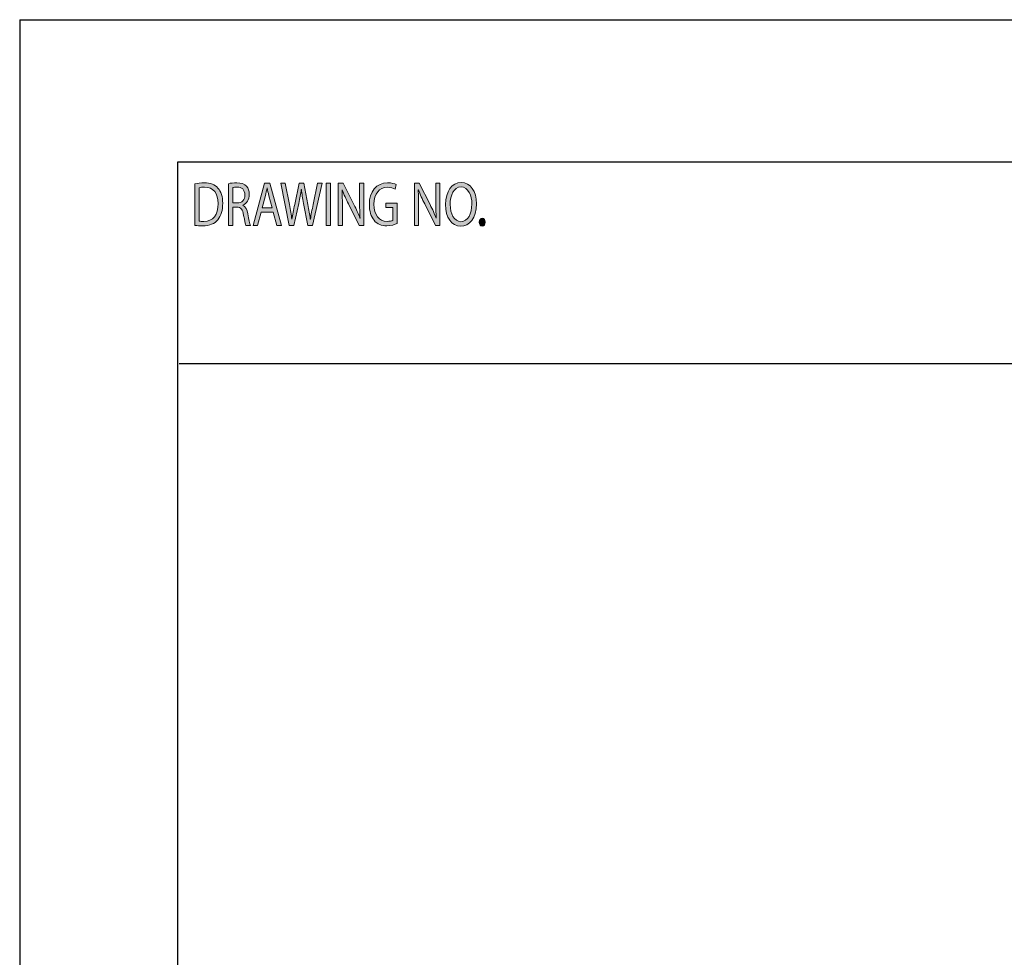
# Model space of a CAD drawing. Header units: inches. Extents: x -3.1 to 15.2, y -1.5 to 10.6.
# Tile 35 of 88: x -3 to 0, y 7.7 to 10.6. Entities that reach past the tile are written whole.
import ezdxf

# ---------------------------------------------------------------- set-up
doc = ezdxf.new("R2010")
doc.units = ezdxf.units.IN
doc.header["$MEASUREMENT"] = 0
doc.layers.add('chop', color=7, linetype='Continuous')

# ---------------------------------------------------------------- blocks, each defined once
blk = doc.blocks.new('block 3121')
at = {"layer": 'chop', "true_color": 0xffffff}
h = blk.add_hatch(color=7, dxfattribs=at)
h.dxf.hatch_style = 2
edge = h.paths.add_edge_path()
edge.add_spline(control_points=[(-2.4775, 10.0678), (-2.4692, 10.0693), (-2.4594, 10.0705), (-2.4487, 10.0705), (-2.4293, 10.0705), (-2.4154, 10.0649), (-2.4062, 10.0542), (-2.3969, 10.0435), (-2.3915, 10.0283), (-2.3915, 10.0072), (-2.3915, 9.9858), (-2.3967, 9.9683), (-2.4065, 9.9562), (-2.4163, 9.944), (-2.4325, 9.9374), (-2.4529, 9.9374), (-2.4626, 9.9374), (-2.4706, 9.938), (-2.4775, 9.9389), (-2.4775, 9.9389), (-2.4775, 10.0678), (-2.4775, 10.0678)], knot_values=[0, 0, 0, 0, 1, 1, 1, 2, 2, 2, 3, 3, 3, 4, 4, 4, 5, 5, 5, 6, 6, 6, 7, 7, 7, 7], degree=3, periodic=1)
edge = h.paths.add_edge_path()
edge.add_spline(control_points=[(-2.4639, 9.952), (-2.4605, 9.9512), (-2.4556, 9.951), (-2.4503, 9.951), (-2.4213, 9.951), (-2.4056, 9.9712), (-2.4056, 10.0066), (-2.4055, 10.0375), (-2.4195, 10.0571), (-2.4481, 10.0571), (-2.4551, 10.0571), (-2.4604, 10.0563), (-2.4639, 10.0553), (-2.4639, 10.0553), (-2.4639, 9.952), (-2.4639, 9.952)], knot_values=[0, 0, 0, 0, 1, 1, 1, 2, 2, 2, 3, 3, 3, 4, 4, 4, 5, 5, 5, 5], degree=3, periodic=1)
h = blk.add_hatch(color=7, dxfattribs=at)
h.dxf.hatch_style = 2
edge = h.paths.add_edge_path()
edge.add_spline(control_points=[(-2.3739, 10.0678), (-2.3671, 10.0695), (-2.3573, 10.0705), (-2.348, 10.0705), (-2.3335, 10.0705), (-2.3242, 10.0672), (-2.3176, 10.0598), (-2.3123, 10.054), (-2.3094, 10.0451), (-2.3094, 10.0349), (-2.3094, 10.0176), (-2.3181, 10.0062), (-2.3291, 10.0015), (-2.3291, 10.0015), (-2.3291, 10.0009), (-2.3291, 10.0009), (-2.3211, 9.9974), (-2.3162, 9.9881), (-2.3137, 9.9745), (-2.3103, 9.9562), (-2.3078, 9.9436), (-2.3057, 9.9386), (-2.3057, 9.9386), (-2.3197, 9.9386), (-2.3197, 9.9386), (-2.3214, 9.9422), (-2.3237, 9.9535), (-2.3267, 9.9698), (-2.3298, 9.9879), (-2.3354, 9.9947), (-2.3476, 9.9953), (-2.3476, 9.9953), (-2.3604, 9.9953), (-2.3604, 9.9953), (-2.3604, 9.9953), (-2.3604, 9.9386), (-2.3604, 9.9386), (-2.3604, 9.9386), (-2.3739, 9.9386), (-2.3739, 9.9386), (-2.3739, 9.9386), (-2.3739, 10.0678), (-2.3739, 10.0678)], knot_values=[0, 0, 0, 0, 1, 1, 1, 2, 2, 2, 3, 3, 3, 4, 4, 4, 5, 5, 5, 6, 6, 6, 7, 7, 7, 8, 8, 8, 9, 9, 9, 10, 10, 10, 11, 11, 11, 12, 12, 12, 13, 13, 13, 14, 14, 14, 14], degree=3, periodic=1)
edge = h.paths.add_edge_path()
edge.add_spline(control_points=[(-2.3604, 10.0081), (-2.3604, 10.0081), (-2.3466, 10.0081), (-2.3466, 10.0081), (-2.3321, 10.0081), (-2.3229, 10.018), (-2.3229, 10.033), (-2.3229, 10.0499), (-2.3327, 10.0573), (-2.347, 10.0575), (-2.3536, 10.0575), (-2.3582, 10.0567), (-2.3604, 10.0559), (-2.3604, 10.0559), (-2.3604, 10.0081), (-2.3604, 10.0081)], knot_values=[0, 0, 0, 0, 1, 1, 1, 2, 2, 2, 3, 3, 3, 4, 4, 4, 5, 5, 5, 5], degree=3, periodic=1)
h = blk.add_hatch(color=7, dxfattribs=at)
h.dxf.hatch_style = 2
h.paths.add_polyline_path([(-2.2726, 9.9797), (-2.2835, 9.9386), (-2.2975, 9.9386), (-2.2618, 10.0695), (-2.2455, 10.0695), (-2.2097, 9.9386), (-2.2242, 9.9386), (-2.2354, 9.9797)])
edge = h.paths.add_edge_path()
edge.add_spline(control_points=[(-2.2382, 9.993), (-2.2382, 9.993), (-2.2485, 10.0307), (-2.2485, 10.0307), (-2.2508, 10.0392), (-2.2523, 10.047), (-2.2539, 10.0546), (-2.2539, 10.0546), (-2.2542, 10.0546), (-2.2542, 10.0546), (-2.2558, 10.0468), (-2.2575, 10.0388), (-2.2595, 10.0309), (-2.2595, 10.0309), (-2.2698, 9.993), (-2.2698, 9.993), (-2.2698, 9.993), (-2.2382, 9.993), (-2.2382, 9.993)], knot_values=[0, 0, 0, 0, 1, 1, 1, 2, 2, 2, 3, 3, 3, 4, 4, 4, 5, 5, 5, 6, 6, 6, 6], degree=3, periodic=1)
h = blk.add_hatch(color=7, dxfattribs=at)
h.dxf.hatch_style = 2
edge = h.paths.add_edge_path()
edge.add_spline(control_points=[(-2.1855, 9.9386), (-2.1855, 9.9386), (-2.2121, 10.0695), (-2.2121, 10.0695), (-2.2121, 10.0695), (-2.1978, 10.0695), (-2.1978, 10.0695), (-2.1978, 10.0695), (-2.1853, 10.0033), (-2.1853, 10.0033), (-2.1822, 9.9869), (-2.1794, 9.9706), (-2.1776, 9.958), (-2.1776, 9.958), (-2.1773, 9.958), (-2.1773, 9.958), (-2.1755, 9.971), (-2.1723, 9.9866), (-2.1687, 10.0035), (-2.1687, 10.0035), (-2.1547, 10.0695), (-2.1547, 10.0695), (-2.1547, 10.0695), (-2.1405, 10.0695), (-2.1405, 10.0695), (-2.1405, 10.0695), (-2.1278, 10.0031), (-2.1278, 10.0031), (-2.1248, 9.9875), (-2.122, 9.972), (-2.1205, 9.9582), (-2.1205, 9.9582), (-2.1202, 9.9582), (-2.1202, 9.9582), (-2.118, 9.9726), (-2.115, 9.9871), (-2.1118, 10.0035), (-2.1118, 10.0035), (-2.0979, 10.0695), (-2.0979, 10.0695), (-2.0979, 10.0695), (-2.0841, 10.0695), (-2.0841, 10.0695), (-2.0841, 10.0695), (-2.1138, 9.9386), (-2.1138, 9.9386), (-2.1138, 9.9386), (-2.1279, 9.9386), (-2.1279, 9.9386), (-2.1279, 9.9386), (-2.1412, 10.0068), (-2.1412, 10.0068), (-2.1444, 10.0235), (-2.1466, 10.0363), (-2.148, 10.0495), (-2.148, 10.0495), (-2.1483, 10.0495), (-2.1483, 10.0495), (-2.1502, 10.0365), (-2.1525, 10.0237), (-2.1564, 10.0068), (-2.1564, 10.0068), (-2.1713, 9.9386), (-2.1713, 9.9386), (-2.1713, 9.9386), (-2.1855, 9.9386), (-2.1855, 9.9386)], knot_values=[0, 0, 0, 0, 1, 1, 1, 2, 2, 2, 3, 3, 3, 4, 4, 4, 5, 5, 5, 6, 6, 6, 7, 7, 7, 8, 8, 8, 9, 9, 9, 10, 10, 10, 11, 11, 11, 12, 12, 12, 13, 13, 13, 14, 14, 14, 15, 15, 15, 16, 16, 16, 17, 17, 17, 18, 18, 18, 19, 19, 19, 20, 20, 20, 21, 21, 21, 22, 22, 22, 22], degree=3, periodic=1)
h = blk.add_hatch(color=7, dxfattribs=at)
h.dxf.hatch_style = 2
h.paths.add_polyline_path([(-2.0575, 10.0695), (-2.0575, 9.9386), (-2.0711, 9.9386), (-2.0711, 10.0695)])
h = blk.add_hatch(color=7, dxfattribs=at)
h.dxf.hatch_style = 2
edge = h.paths.add_edge_path()
edge.add_spline(control_points=[(-2.0339, 9.9386), (-2.0339, 9.9386), (-2.0339, 10.0695), (-2.0339, 10.0695), (-2.0339, 10.0695), (-2.0192, 10.0695), (-2.0192, 10.0695), (-2.0192, 10.0695), (-1.9855, 10.0033), (-1.9855, 10.0033), (-1.9778, 9.9879), (-1.9717, 9.9741), (-1.9667, 9.9607), (-1.9667, 9.9607), (-1.9664, 9.9609), (-1.9664, 9.9609), (-1.9677, 9.9784), (-1.968, 9.9943), (-1.968, 10.0147), (-1.968, 10.0147), (-1.968, 10.0695), (-1.968, 10.0695), (-1.968, 10.0695), (-1.9552, 10.0695), (-1.9552, 10.0695), (-1.9552, 10.0695), (-1.9552, 9.9386), (-1.9552, 9.9386), (-1.9552, 9.9386), (-1.9689, 9.9386), (-1.9689, 9.9386), (-1.9689, 9.9386), (-2.0022, 10.005), (-2.0022, 10.005), (-2.0095, 10.0196), (-2.0165, 10.0346), (-2.0218, 10.0487), (-2.0218, 10.0487), (-2.0223, 10.0485), (-2.0223, 10.0485), (-2.0215, 10.032), (-2.0212, 10.0163), (-2.0212, 9.9945), (-2.0212, 9.9945), (-2.0212, 9.9386), (-2.0212, 9.9386), (-2.0212, 9.9386), (-2.0339, 9.9386), (-2.0339, 9.9386)], knot_values=[0, 0, 0, 0, 1, 1, 1, 2, 2, 2, 3, 3, 3, 4, 4, 4, 5, 5, 5, 6, 6, 6, 7, 7, 7, 8, 8, 8, 9, 9, 9, 10, 10, 10, 11, 11, 11, 12, 12, 12, 13, 13, 13, 14, 14, 14, 15, 15, 15, 16, 16, 16, 16], degree=3, periodic=1)
h = blk.add_hatch(color=7, dxfattribs=at)
h.dxf.hatch_style = 2
edge = h.paths.add_edge_path()
edge.add_spline(control_points=[(-1.8518, 9.9444), (-1.8579, 9.9417), (-1.8699, 9.9372), (-1.884, 9.9372), (-1.8999, 9.9372), (-1.913, 9.9422), (-1.9232, 9.9545), (-1.9323, 9.9654), (-1.9378, 9.9829), (-1.9378, 10.0033), (-1.9377, 10.0423), (-1.9162, 10.0709), (-1.8811, 10.0709), (-1.8689, 10.0709), (-1.8594, 10.0676), (-1.8549, 10.0649), (-1.8549, 10.0649), (-1.8582, 10.0511), (-1.8582, 10.0511), (-1.8638, 10.0542), (-1.8708, 10.0567), (-1.8814, 10.0567), (-1.9069, 10.0567), (-1.9235, 10.0369), (-1.9235, 10.004), (-1.9235, 9.9708), (-1.9075, 9.9512), (-1.8831, 9.9512), (-1.8742, 9.9512), (-1.8682, 9.9527), (-1.865, 9.9547), (-1.865, 9.9547), (-1.865, 9.9937), (-1.865, 9.9937), (-1.865, 9.9937), (-1.8864, 9.9937), (-1.8864, 9.9937), (-1.8864, 9.9937), (-1.8864, 10.0073), (-1.8864, 10.0073), (-1.8864, 10.0073), (-1.8518, 10.0073), (-1.8518, 10.0073), (-1.8518, 10.0073), (-1.8518, 9.9444), (-1.8518, 9.9444)], knot_values=[0, 0, 0, 0, 1, 1, 1, 2, 2, 2, 3, 3, 3, 4, 4, 4, 5, 5, 5, 6, 6, 6, 7, 7, 7, 8, 8, 8, 9, 9, 9, 10, 10, 10, 11, 11, 11, 12, 12, 12, 13, 13, 13, 14, 14, 14, 15, 15, 15, 15], degree=3, periodic=1)
h = blk.add_hatch(color=7, dxfattribs=at)
h.dxf.hatch_style = 2
edge = h.paths.add_edge_path()
edge.add_spline(control_points=[(-1.7982, 9.9386), (-1.7982, 9.9386), (-1.7982, 10.0695), (-1.7982, 10.0695), (-1.7982, 10.0695), (-1.7835, 10.0695), (-1.7835, 10.0695), (-1.7835, 10.0695), (-1.7499, 10.0033), (-1.7499, 10.0033), (-1.7421, 9.9879), (-1.736, 9.9741), (-1.731, 9.9607), (-1.731, 9.9607), (-1.7307, 9.9609), (-1.7307, 9.9609), (-1.732, 9.9784), (-1.7323, 9.9943), (-1.7323, 10.0147), (-1.7323, 10.0147), (-1.7323, 10.0695), (-1.7323, 10.0695), (-1.7323, 10.0695), (-1.7195, 10.0695), (-1.7195, 10.0695), (-1.7195, 10.0695), (-1.7195, 9.9386), (-1.7195, 9.9386), (-1.7195, 9.9386), (-1.7332, 9.9386), (-1.7332, 9.9386), (-1.7332, 9.9386), (-1.7665, 10.005), (-1.7665, 10.005), (-1.7738, 10.0196), (-1.7808, 10.0346), (-1.7861, 10.0487), (-1.7861, 10.0487), (-1.7866, 10.0485), (-1.7866, 10.0485), (-1.7858, 10.032), (-1.7855, 10.0163), (-1.7855, 9.9945), (-1.7855, 9.9945), (-1.7855, 9.9386), (-1.7855, 9.9386), (-1.7855, 9.9386), (-1.7982, 9.9386), (-1.7982, 9.9386)], knot_values=[0, 0, 0, 0, 1, 1, 1, 2, 2, 2, 3, 3, 3, 4, 4, 4, 5, 5, 5, 6, 6, 6, 7, 7, 7, 8, 8, 8, 9, 9, 9, 10, 10, 10, 11, 11, 11, 12, 12, 12, 13, 13, 13, 14, 14, 14, 15, 15, 15, 16, 16, 16, 16], degree=3, periodic=1)
h = blk.add_hatch(color=7, dxfattribs=at)
h.dxf.hatch_style = 2
edge = h.paths.add_edge_path()
edge.add_spline(control_points=[(-1.6063, 10.0054), (-1.6063, 9.9603), (-1.6283, 9.9364), (-1.655, 9.9364), (-1.6827, 9.9364), (-1.7021, 9.9632), (-1.7021, 10.0029), (-1.7021, 10.0445), (-1.6815, 10.0717), (-1.6535, 10.0717), (-1.6248, 10.0717), (-1.6063, 10.0443), (-1.6063, 10.0054)], knot_values=[0, 0, 0, 0, 1, 1, 1, 2, 2, 2, 3, 3, 3, 4, 4, 4, 4], degree=3, periodic=1)
edge = h.paths.add_edge_path()
edge.add_spline(control_points=[(-1.6877, 10.0033), (-1.6877, 9.9753), (-1.6756, 9.9502), (-1.6542, 9.9502), (-1.6328, 9.9502), (-1.6206, 9.9749), (-1.6206, 10.0046), (-1.6206, 10.0307), (-1.6315, 10.0579), (-1.6541, 10.0579), (-1.6765, 10.0579), (-1.6877, 10.032), (-1.6877, 10.0033)], knot_values=[0, 0, 0, 0, 1, 1, 1, 2, 2, 2, 3, 3, 3, 4, 4, 4, 4], degree=3, periodic=1)
h = blk.add_hatch(color=7, dxfattribs=at)
h.dxf.hatch_style = 2
edge = h.paths.add_edge_path()
edge.add_spline(control_points=[(-1.5978, 9.9487), (-1.5978, 9.9558), (-1.5939, 9.9609), (-1.5885, 9.9609), (-1.583, 9.9609), (-1.5793, 9.9558), (-1.5793, 9.9487), (-1.5793, 9.9417), (-1.5829, 9.9364), (-1.5887, 9.9364), (-1.5941, 9.9364), (-1.5978, 9.9417), (-1.5978, 9.9487)], knot_values=[0, 0, 0, 0, 1, 1, 1, 2, 2, 2, 3, 3, 3, 4, 4, 4, 4], degree=3, periodic=1)
at = {"layer": 'chop', "lineweight": 0}
for points in [[(-2.2726, 9.9797), (-2.2835, 9.9386), (-2.2975, 9.9386), (-2.2618, 10.0695), (-2.2455, 10.0695), (-2.2097, 9.9386), (-2.2242, 9.9386), (-2.2354, 9.9797), (-2.2726, 9.9797)], [(-2.0575, 10.0695), (-2.0575, 9.9386), (-2.0711, 9.9386), (-2.0711, 10.0695), (-2.0575, 10.0695)]]:
    blk.add_lwpolyline(points, dxfattribs=at)
for points, knots in [([(-2.4775, 10.0678), (-2.4692, 10.0693), (-2.4594, 10.0705), (-2.4487, 10.0705), (-2.4293, 10.0705), (-2.4154, 10.0649), (-2.4062, 10.0542), (-2.3969, 10.0435), (-2.3915, 10.0283), (-2.3915, 10.0072), (-2.3915, 9.9858), (-2.3967, 9.9683), (-2.4065, 9.9562), (-2.4163, 9.944), (-2.4325, 9.9374), (-2.4529, 9.9374), (-2.4626, 9.9374), (-2.4706, 9.938), (-2.4775, 9.9389), (-2.4775, 9.9389), (-2.4775, 10.0678), (-2.4775, 10.0678)], [0, 0, 0, 0, 1, 1, 1, 2, 2, 2, 3, 3, 3, 4, 4, 4, 5, 5, 5, 6, 6, 6, 7, 7, 7, 7]), ([(-2.4639, 9.952), (-2.4605, 9.9512), (-2.4556, 9.951), (-2.4503, 9.951), (-2.4213, 9.951), (-2.4056, 9.9712), (-2.4056, 10.0066), (-2.4055, 10.0375), (-2.4195, 10.0571), (-2.4481, 10.0571), (-2.4551, 10.0571), (-2.4604, 10.0563), (-2.4639, 10.0553), (-2.4639, 10.0553), (-2.4639, 9.952), (-2.4639, 9.952)], [0, 0, 0, 0, 1, 1, 1, 2, 2, 2, 3, 3, 3, 4, 4, 4, 5, 5, 5, 5]), ([(-2.3739, 10.0678), (-2.3671, 10.0695), (-2.3573, 10.0705), (-2.348, 10.0705), (-2.3335, 10.0705), (-2.3242, 10.0672), (-2.3176, 10.0598), (-2.3123, 10.054), (-2.3094, 10.0451), (-2.3094, 10.0349), (-2.3094, 10.0176), (-2.3181, 10.0062), (-2.3291, 10.0015), (-2.3291, 10.0015), (-2.3291, 10.0009), (-2.3291, 10.0009), (-2.3211, 9.9974), (-2.3162, 9.9881), (-2.3137, 9.9745), (-2.3103, 9.9562), (-2.3078, 9.9436), (-2.3057, 9.9386), (-2.3057, 9.9386), (-2.3197, 9.9386), (-2.3197, 9.9386), (-2.3214, 9.9422), (-2.3237, 9.9535), (-2.3267, 9.9698), (-2.3298, 9.9879), (-2.3354, 9.9947), (-2.3476, 9.9953), (-2.3476, 9.9953), (-2.3604, 9.9953), (-2.3604, 9.9953), (-2.3604, 9.9953), (-2.3604, 9.9386), (-2.3604, 9.9386), (-2.3604, 9.9386), (-2.3739, 9.9386), (-2.3739, 9.9386), (-2.3739, 9.9386), (-2.3739, 10.0678), (-2.3739, 10.0678)], [0, 0, 0, 0, 1, 1, 1, 2, 2, 2, 3, 3, 3, 4, 4, 4, 5, 5, 5, 6, 6, 6, 7, 7, 7, 8, 8, 8, 9, 9, 9, 10, 10, 10, 11, 11, 11, 12, 12, 12, 13, 13, 13, 14, 14, 14, 14]), ([(-2.3604, 10.0081), (-2.3604, 10.0081), (-2.3466, 10.0081), (-2.3466, 10.0081), (-2.3321, 10.0081), (-2.3229, 10.018), (-2.3229, 10.033), (-2.3229, 10.0499), (-2.3327, 10.0573), (-2.347, 10.0575), (-2.3536, 10.0575), (-2.3582, 10.0567), (-2.3604, 10.0559), (-2.3604, 10.0559), (-2.3604, 10.0081), (-2.3604, 10.0081)], [0, 0, 0, 0, 1, 1, 1, 2, 2, 2, 3, 3, 3, 4, 4, 4, 5, 5, 5, 5]), ([(-2.1855, 9.9386), (-2.1855, 9.9386), (-2.2121, 10.0695), (-2.2121, 10.0695), (-2.2121, 10.0695), (-2.1978, 10.0695), (-2.1978, 10.0695), (-2.1978, 10.0695), (-2.1853, 10.0033), (-2.1853, 10.0033), (-2.1822, 9.9869), (-2.1794, 9.9706), (-2.1776, 9.958), (-2.1776, 9.958), (-2.1773, 9.958), (-2.1773, 9.958), (-2.1755, 9.971), (-2.1723, 9.9866), (-2.1687, 10.0035), (-2.1687, 10.0035), (-2.1547, 10.0695), (-2.1547, 10.0695), (-2.1547, 10.0695), (-2.1405, 10.0695), (-2.1405, 10.0695), (-2.1405, 10.0695), (-2.1278, 10.0031), (-2.1278, 10.0031), (-2.1248, 9.9875), (-2.122, 9.972), (-2.1205, 9.9582), (-2.1205, 9.9582), (-2.1202, 9.9582), (-2.1202, 9.9582), (-2.118, 9.9726), (-2.115, 9.9871), (-2.1118, 10.0035), (-2.1118, 10.0035), (-2.0979, 10.0695), (-2.0979, 10.0695), (-2.0979, 10.0695), (-2.0841, 10.0695), (-2.0841, 10.0695), (-2.0841, 10.0695), (-2.1138, 9.9386), (-2.1138, 9.9386), (-2.1138, 9.9386), (-2.1279, 9.9386), (-2.1279, 9.9386), (-2.1279, 9.9386), (-2.1412, 10.0068), (-2.1412, 10.0068), (-2.1444, 10.0235), (-2.1466, 10.0363), (-2.148, 10.0495), (-2.148, 10.0495), (-2.1483, 10.0495), (-2.1483, 10.0495), (-2.1502, 10.0365), (-2.1525, 10.0237), (-2.1564, 10.0068), (-2.1564, 10.0068), (-2.1713, 9.9386), (-2.1713, 9.9386), (-2.1713, 9.9386), (-2.1855, 9.9386), (-2.1855, 9.9386)], [0, 0, 0, 0, 1, 1, 1, 2, 2, 2, 3, 3, 3, 4, 4, 4, 5, 5, 5, 6, 6, 6, 7, 7, 7, 8, 8, 8, 9, 9, 9, 10, 10, 10, 11, 11, 11, 12, 12, 12, 13, 13, 13, 14, 14, 14, 15, 15, 15, 16, 16, 16, 17, 17, 17, 18, 18, 18, 19, 19, 19, 20, 20, 20, 21, 21, 21, 22, 22, 22, 22]), ([(-2.0339, 9.9386), (-2.0339, 9.9386), (-2.0339, 10.0695), (-2.0339, 10.0695), (-2.0339, 10.0695), (-2.0192, 10.0695), (-2.0192, 10.0695), (-2.0192, 10.0695), (-1.9855, 10.0033), (-1.9855, 10.0033), (-1.9778, 9.9879), (-1.9717, 9.9741), (-1.9667, 9.9607), (-1.9667, 9.9607), (-1.9664, 9.9609), (-1.9664, 9.9609), (-1.9677, 9.9784), (-1.968, 9.9943), (-1.968, 10.0147), (-1.968, 10.0147), (-1.968, 10.0695), (-1.968, 10.0695), (-1.968, 10.0695), (-1.9552, 10.0695), (-1.9552, 10.0695), (-1.9552, 10.0695), (-1.9552, 9.9386), (-1.9552, 9.9386), (-1.9552, 9.9386), (-1.9689, 9.9386), (-1.9689, 9.9386), (-1.9689, 9.9386), (-2.0022, 10.005), (-2.0022, 10.005), (-2.0095, 10.0196), (-2.0165, 10.0346), (-2.0218, 10.0487), (-2.0218, 10.0487), (-2.0223, 10.0485), (-2.0223, 10.0485), (-2.0215, 10.032), (-2.0212, 10.0163), (-2.0212, 9.9945), (-2.0212, 9.9945), (-2.0212, 9.9386), (-2.0212, 9.9386), (-2.0212, 9.9386), (-2.0339, 9.9386), (-2.0339, 9.9386)], [0, 0, 0, 0, 1, 1, 1, 2, 2, 2, 3, 3, 3, 4, 4, 4, 5, 5, 5, 6, 6, 6, 7, 7, 7, 8, 8, 8, 9, 9, 9, 10, 10, 10, 11, 11, 11, 12, 12, 12, 13, 13, 13, 14, 14, 14, 15, 15, 15, 16, 16, 16, 16]), ([(-1.8518, 9.9444), (-1.8579, 9.9417), (-1.8699, 9.9372), (-1.884, 9.9372), (-1.8999, 9.9372), (-1.913, 9.9422), (-1.9232, 9.9545), (-1.9323, 9.9654), (-1.9378, 9.9829), (-1.9378, 10.0033), (-1.9377, 10.0423), (-1.9162, 10.0709), (-1.8811, 10.0709), (-1.8689, 10.0709), (-1.8594, 10.0676), (-1.8549, 10.0649), (-1.8549, 10.0649), (-1.8582, 10.0511), (-1.8582, 10.0511), (-1.8638, 10.0542), (-1.8708, 10.0567), (-1.8814, 10.0567), (-1.9069, 10.0567), (-1.9235, 10.0369), (-1.9235, 10.004), (-1.9235, 9.9708), (-1.9075, 9.9512), (-1.8831, 9.9512), (-1.8742, 9.9512), (-1.8682, 9.9527), (-1.865, 9.9547), (-1.865, 9.9547), (-1.865, 9.9937), (-1.865, 9.9937), (-1.865, 9.9937), (-1.8864, 9.9937), (-1.8864, 9.9937), (-1.8864, 9.9937), (-1.8864, 10.0073), (-1.8864, 10.0073), (-1.8864, 10.0073), (-1.8518, 10.0073), (-1.8518, 10.0073), (-1.8518, 10.0073), (-1.8518, 9.9444), (-1.8518, 9.9444)], [0, 0, 0, 0, 1, 1, 1, 2, 2, 2, 3, 3, 3, 4, 4, 4, 5, 5, 5, 6, 6, 6, 7, 7, 7, 8, 8, 8, 9, 9, 9, 10, 10, 10, 11, 11, 11, 12, 12, 12, 13, 13, 13, 14, 14, 14, 15, 15, 15, 15]), ([(-1.7982, 9.9386), (-1.7982, 9.9386), (-1.7982, 10.0695), (-1.7982, 10.0695), (-1.7982, 10.0695), (-1.7835, 10.0695), (-1.7835, 10.0695), (-1.7835, 10.0695), (-1.7499, 10.0033), (-1.7499, 10.0033), (-1.7421, 9.9879), (-1.736, 9.9741), (-1.731, 9.9607), (-1.731, 9.9607), (-1.7307, 9.9609), (-1.7307, 9.9609), (-1.732, 9.9784), (-1.7323, 9.9943), (-1.7323, 10.0147), (-1.7323, 10.0147), (-1.7323, 10.0695), (-1.7323, 10.0695), (-1.7323, 10.0695), (-1.7195, 10.0695), (-1.7195, 10.0695), (-1.7195, 10.0695), (-1.7195, 9.9386), (-1.7195, 9.9386), (-1.7195, 9.9386), (-1.7332, 9.9386), (-1.7332, 9.9386), (-1.7332, 9.9386), (-1.7665, 10.005), (-1.7665, 10.005), (-1.7738, 10.0196), (-1.7808, 10.0346), (-1.7861, 10.0487), (-1.7861, 10.0487), (-1.7866, 10.0485), (-1.7866, 10.0485), (-1.7858, 10.032), (-1.7855, 10.0163), (-1.7855, 9.9945), (-1.7855, 9.9945), (-1.7855, 9.9386), (-1.7855, 9.9386), (-1.7855, 9.9386), (-1.7982, 9.9386), (-1.7982, 9.9386)], [0, 0, 0, 0, 1, 1, 1, 2, 2, 2, 3, 3, 3, 4, 4, 4, 5, 5, 5, 6, 6, 6, 7, 7, 7, 8, 8, 8, 9, 9, 9, 10, 10, 10, 11, 11, 11, 12, 12, 12, 13, 13, 13, 14, 14, 14, 15, 15, 15, 16, 16, 16, 16]), ([(-1.6063, 10.0054), (-1.6063, 9.9603), (-1.6283, 9.9364), (-1.655, 9.9364), (-1.6827, 9.9364), (-1.7021, 9.9632), (-1.7021, 10.0029), (-1.7021, 10.0445), (-1.6815, 10.0717), (-1.6535, 10.0717), (-1.6248, 10.0717), (-1.6063, 10.0443), (-1.6063, 10.0054)], [0, 0, 0, 0, 1, 1, 1, 2, 2, 2, 3, 3, 3, 4, 4, 4, 4]), ([(-1.6877, 10.0033), (-1.6877, 9.9753), (-1.6756, 9.9502), (-1.6542, 9.9502), (-1.6328, 9.9502), (-1.6206, 9.9749), (-1.6206, 10.0046), (-1.6206, 10.0307), (-1.6315, 10.0579), (-1.6541, 10.0579), (-1.6765, 10.0579), (-1.6877, 10.032), (-1.6877, 10.0033)], [0, 0, 0, 0, 1, 1, 1, 2, 2, 2, 3, 3, 3, 4, 4, 4, 4]), ([(-2.2382, 9.993), (-2.2382, 9.993), (-2.2485, 10.0307), (-2.2485, 10.0307), (-2.2508, 10.0392), (-2.2523, 10.047), (-2.2539, 10.0546), (-2.2539, 10.0546), (-2.2542, 10.0546), (-2.2542, 10.0546), (-2.2558, 10.0468), (-2.2575, 10.0388), (-2.2595, 10.0309), (-2.2595, 10.0309), (-2.2698, 9.993), (-2.2698, 9.993), (-2.2698, 9.993), (-2.2382, 9.993), (-2.2382, 9.993)], [0, 0, 0, 0, 1, 1, 1, 2, 2, 2, 3, 3, 3, 4, 4, 4, 5, 5, 5, 6, 6, 6, 6]), ([(-1.5978, 9.9487), (-1.5978, 9.9558), (-1.5939, 9.9609), (-1.5885, 9.9609), (-1.583, 9.9609), (-1.5793, 9.9558), (-1.5793, 9.9487), (-1.5793, 9.9417), (-1.5829, 9.9364), (-1.5887, 9.9364), (-1.5941, 9.9364), (-1.5978, 9.9417), (-1.5978, 9.9487)], [0, 0, 0, 0, 1, 1, 1, 2, 2, 2, 3, 3, 3, 4, 4, 4, 4])]:
    blk.add_open_spline(points, degree=3, knots=knots, dxfattribs=at)
blk = doc.blocks.new('block 3120')
at = {"layer": 'chop'}
blk.add_blockref('block 3121', (0, 0), dxfattribs=at)
blk = doc.blocks.new('block 3133')
at = {"layer": 'chop', "color": 7, "lineweight": 30, "true_color": 0xffffff}
blk.add_lwpolyline([(-3.0198, 10.5755), (-3.0198, -1.5177)], dxfattribs=at)
blk = doc.blocks.new('block 3134')
at = {"layer": 'chop', "color": 7, "lineweight": 30, "true_color": 0xffffff}
blk.add_lwpolyline([(-2.531, 10.1342), (-2.531, -1.055)], dxfattribs=at)
blk = doc.blocks.new('block 3169')
at = {"layer": 'chop', "color": 7, "lineweight": 30, "true_color": 0xffffff}
blk.add_lwpolyline([(-2.5265, 9.5109), (1.0207, 9.5109)], dxfattribs=at)
blk = doc.blocks.new('block 3175')
at = {"layer": 'chop', "color": 7, "lineweight": 30, "true_color": 0xffffff}
blk.add_lwpolyline([(14.7232, 10.1342), (-2.531, 10.1342)], dxfattribs=at)
blk = doc.blocks.new('block 3176')
at = {"layer": 'chop', "color": 7, "lineweight": 30, "true_color": 0xffffff}
blk.add_lwpolyline([(-3.0198, 10.5755), (15.1503, 10.5755)], dxfattribs=at)
blk = doc.blocks.new('block 3065')
at = {"layer": 'chop'}
for name in ['block 3133', 'block 3176', 'block 3134', 'block 3175', 'block 3120', 'block 3169']:
    blk.add_blockref(name, (0, 0), dxfattribs=at)

msp = doc.modelspace()

# ---------------------------------------------------------------- block references
at = {"layer": 'chop'}
msp.add_blockref('block 3065', (0, 0), dxfattribs=at)

doc.saveas('drawing.dxf')
